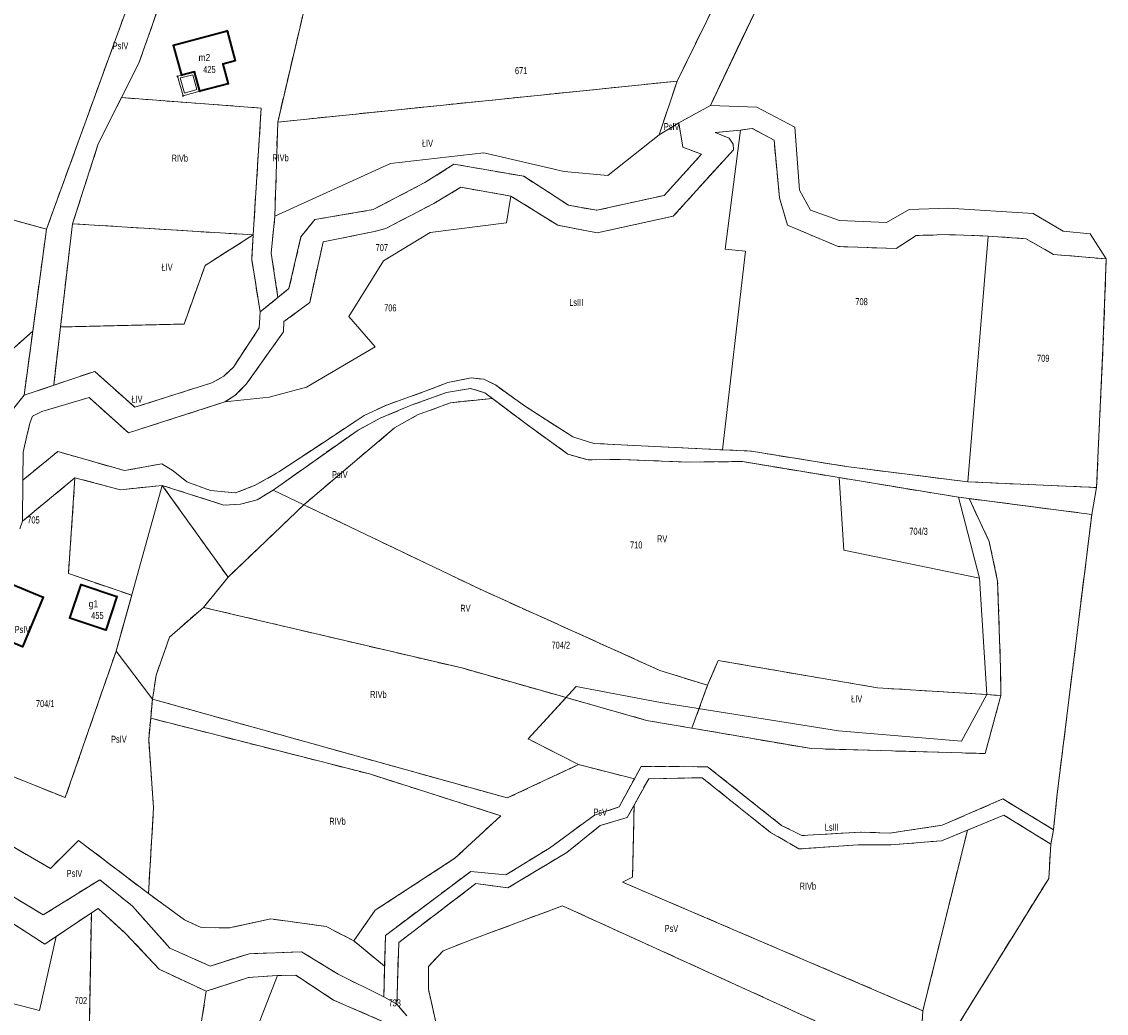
# Model space of a CAD drawing. Header units: metres. Extents: x 7496145 to 7500200, y 5498500 to 5502080.
# Tile 201 of 202: x 7499968 to 7500200, y 5501027 to 5501239. Entities that reach past the tile are written whole.
import ezdxf
from ezdxf.enums import TextEntityAlignment as Align

# ---------------------------------------------------------------- set-up
doc = ezdxf.new("R2010")
doc.units = ezdxf.units.M
doc.header["$MEASUREMENT"] = 0
for name, pattern in [('2.25_0.75', [3, 2.25, -0.75]), ('219-1000', [0]), ('egug-1000', [0])]:
    doc.linetypes.add(name, pattern=pattern)
doc.layers.get('0').update_dxf_attribs({"color": 2, "linetype": 'CONTINUOUS', "lineweight": 5})
for name, color, linetype in [('209-oznaczenie konturu klasyfikacyjnego', 7, 'CONTINUOUS'), ('211-numer działki ewidencyjnej', 7, 'CONTINUOUS'), ('217-kontur klasyfikacyjny', 7, 'CONTINUOUS'), ('218-kontur użytku gruntowego', 7, 'CONTINUOUS'), ('219-działka ewidencyjna', 7, 'CONTINUOUS'), ('312-budynek ewidencyjny', 7, 'CONTINUOUS'), ('312-oznaczenie budynku ewidencyjnego', 7, 'CONTINUOUS'), ('312-oznaczenie budynku ewidencyjnego-Atr117', 7, 'CONTINUOUS'), ('Punkt budynku', 7, 'CONTINUOUS'), ('taras', 7, 'CONTINUOUS')]:
    doc.layers.add(name, color=color, linetype=linetype)
doc.styles.get("Standard").update_dxf_attribs({"font": 'Working1250', "width": 0.75})

# ---------------------------------------------------------------- blocks, each defined once
blk = doc.blocks.new('PUNKTBUD')
at = {"color": 0}
blk.add_circle((0, 0), 0.09, dxfattribs=at)

msp = doc.modelspace()

# ---------------------------------------------------------------- linework, layer by layer
at = {"layer": '217-kontur klasyfikacyjny', "color": 3, "linetype": '2.25_0.75', "lineweight": 18, "flags": 128}
for points in [[(7500023.02, 5501217.41), (7500033.13, 5501260.42)], [(7500108.49, 5501226.17), (7500125.18, 5501260.16)], [(7499988.03, 5501234.32), (7499995.69, 5501255.22)], [(7500121.38, 5501233.06), (7500127.07, 5501244.98)], [(7499993.32, 5501230.02), (7499997.08, 5501240.73)], [(7499973.54, 5501194.48), (7499988.03, 5501234.32)], [(7499833.14, 5501233.37), (7499973.54, 5501194.48)], [(7500115.61, 5501220.97), (7500121.38, 5501233.06)], [(7499989.6, 5501222.63), (7499993.32, 5501230.02)], [(7500108.49, 5501226.17), (7500023.02, 5501217.41)], [(7500104.65, 5501214.69), (7500108.49, 5501226.17)], [(7499984.61, 5501212.72), (7499989.6, 5501222.63)], [(7500019.5, 5501220.41), (7499989.6, 5501222.63)], [(7500017.78, 5501193.25), (7500019.5, 5501220.41)], [(7500108.84, 5501217.22), (7500115.61, 5501220.97)], [(7500022.42, 5501197.25), (7500023.02, 5501217.41)], [(7500108.84, 5501217.22), (7500104.65, 5501214.69)], [(7500109.74, 5501212.01), (7500108.84, 5501217.22)], [(7500122.08, 5501215.71), (7500116.61, 5501215.15)], [(7500124.54, 5501216.05), (7500122.08, 5501215.71)], [(7500129.25, 5501213.54), (7500124.54, 5501216.05)], [(7500116.61, 5501215.15), (7500119.63, 5501213.94)], [(7500119.63, 5501213.94), (7500120.47, 5501212.65)], [(7500130.39, 5501201.2), (7500129.25, 5501213.54)], [(7499979.11, 5501195.65), (7499984.61, 5501212.72)], [(7500120.55, 5501211.5), (7500107.65, 5501197.25)], [(7500113.71, 5501210.55), (7500109.74, 5501212.01)], [(7500120.47, 5501212.65), (7500120.55, 5501211.5)], [(7500105.75, 5501201.7), (7500113.71, 5501210.55)], [(7500054.54, 5501204.47), (7500060.74, 5501208.4)], [(7500060.74, 5501208.4), (7500075.69, 5501205.8)], [(7500043.47, 5501198.68), (7500054.54, 5501204.47)], [(7500075.69, 5501205.8), (7500085.25, 5501199.61)], [(7500062.22, 5501203.45), (7500056.42, 5501200.01)], [(7500072.89, 5501201.58), (7500062.22, 5501203.45)], [(7500082.98, 5501195.33), (7500072.89, 5501201.58)], [(7500091.34, 5501198.54), (7500105.75, 5501201.7)], [(7500056.42, 5501200.01), (7500046.14, 5501194.65)], [(7500085.25, 5501199.61), (7500091.34, 5501198.54)], [(7500132.11, 5501195.36), (7500130.39, 5501201.2)], [(7500021.64, 5501189.35), (7500022.42, 5501197.25)], [(7500030.96, 5501196.53), (7500043.47, 5501198.68)], [(7500107.65, 5501197.25), (7500091.36, 5501193.71)], [(7499976.53, 5501173.57), (7499979.11, 5501195.65)], [(7500017.78, 5501193.25), (7499979.11, 5501195.65)], [(7500028, 5501192.84), (7500030.96, 5501196.53)], [(7500046.14, 5501194.65), (7500043.72, 5501194.01)], [(7500091.36, 5501193.71), (7500082.98, 5501195.33)], [(7500142.99, 5501190.77), (7500132.11, 5501195.36)], [(7499973.54, 5501194.48), (7499970.59, 5501172.64)], [(7500017.78, 5501193.25), (7500007.48, 5501186.75)], [(7500017.45, 5501188.02), (7500017.78, 5501193.25)], [(7500025.43, 5501181.78), (7500028, 5501192.84)], [(7500043.72, 5501194.01), (7500032.72, 5501191.75)], [(7500159.64, 5501193.14), (7500155.4, 5501190.35)], [(7500166.29, 5501193.33), (7500159.64, 5501193.14)], [(7500175.06, 5501193.03), (7500166.29, 5501193.33)], [(7500183.21, 5501192.45), (7500175.06, 5501193.03)], [(7500189.06, 5501189.09), (7500183.21, 5501192.45)], [(7500032.72, 5501191.75), (7500029.87, 5501178.82)], [(7500155.4, 5501190.35), (7500142.99, 5501190.77)], [(7500019.26, 5501176.77), (7500017.45, 5501188.02)], [(7500023.08, 5501179.87), (7500021.64, 5501189.35)], [(7500200.34, 5501188.12), (7500189.06, 5501189.09)], [(7500199.63, 5501168.97), (7500200.34, 5501188.12)], [(7500007.48, 5501186.75), (7500003, 5501174.19)], [(7500023.08, 5501179.87), (7500025.43, 5501181.78)], [(7500019.26, 5501176.77), (7500023.08, 5501179.87)], [(7500029.87, 5501178.82), (7500024.34, 5501174.71)], [(7500019.09, 5501173.36), (7500019.26, 5501176.77)], [(7500003, 5501174.19), (7499976.53, 5501173.57)], [(7500024.34, 5501174.71), (7500024.26, 5501172.55)], [(7499970.59, 5501172.64), (7499955.84, 5501159.56)], [(7499968.75, 5501158.96), (7499970.59, 5501172.64)], [(7499975.08, 5501161.09), (7499976.53, 5501173.57)], [(7500013.54, 5501165), (7500019.09, 5501173.36)], [(7500024.26, 5501172.55), (7500016.3, 5501161.31)], [(7500198.25, 5501139.21), (7500199.63, 5501168.97)], [(7500011.49, 5501163.03), (7500013.54, 5501165)], [(7499975.08, 5501161.09), (7499983.86, 5501164.05)], [(7499983.86, 5501164.05), (7499992.45, 5501156.38)], [(7500008.93, 5501161.61), (7500011.49, 5501163.03)], [(7500059.46, 5501161.71), (7500064.4, 5501162.66)], [(7500064.4, 5501162.66), (7500067.1, 5501162.37)], [(7500067.1, 5501162.37), (7500069.6, 5501161.17)], [(7499968.75, 5501158.96), (7499975.08, 5501161.09)], [(7499992.45, 5501156.38), (7500008.93, 5501161.61)], [(7500016.3, 5501161.31), (7500013.88, 5501158.89)], [(7500046.29, 5501156.82), (7500054.61, 5501159.84)], [(7500054.61, 5501159.84), (7500059.46, 5501161.71)], [(7500064.25, 5501160.43), (7500059.15, 5501159.53)], [(7500067.32, 5501159.51), (7500064.25, 5501160.43)], [(7500069.6, 5501161.17), (7500075.85, 5501156.68)], [(7499965.98, 5501155.45), (7499968.75, 5501158.96)], [(7499982.66, 5501158.48), (7499972.54, 5501155.46)], [(7499991.08, 5501150.89), (7499982.66, 5501158.48)], [(7500011.73, 5501157.54), (7499991.08, 5501150.89)], [(7500013.88, 5501158.89), (7500011.73, 5501157.54)], [(7500059.15, 5501159.53), (7500051.57, 5501156.81)], [(7500059.98, 5501157.36), (7500068.96, 5501158.27)], [(7500068.96, 5501158.27), (7500067.32, 5501159.51)], [(7500076.18, 5501152.81), (7500068.96, 5501158.27)], [(7499972.54, 5501155.46), (7499970.57, 5501154.46)], [(7500041.49, 5501154.63), (7500046.29, 5501156.82)], [(7500051.57, 5501156.81), (7500045.07, 5501154.1)], [(7500052.95, 5501154.75), (7500059.98, 5501157.36)], [(7500075.85, 5501156.68), (7500086.21, 5501150.04)], [(7499969.97, 5501152.98), (7499969.33, 5501150.28)], [(7499970.57, 5501154.46), (7499969.97, 5501152.98)], [(7500032.93, 5501148.95), (7500041.49, 5501154.63)], [(7500045.07, 5501154.1), (7500040.21, 5501151.52)], [(7500048.05, 5501151.99), (7500052.95, 5501154.75)], [(7500085.13, 5501146.36), (7500076.18, 5501152.81)], [(7500040.21, 5501151.52), (7500022.06, 5501138.66)], [(7500028.6, 5501135.53), (7500048.05, 5501151.99)], [(7499969.33, 5501150.28), (7499968.55, 5501146.8)], [(7500023.29, 5501142.58), (7500032.93, 5501148.95)], [(7500086.21, 5501150.04), (7500090.65, 5501148.64)], [(7500090.65, 5501148.64), (7500118.22, 5501147.28)], [(7499968.47, 5501140.79), (7499975.96, 5501146.92)], [(7499968.55, 5501146.8), (7499968.47, 5501140.79)], [(7499975.96, 5501146.92), (7499990.22, 5501142.83)], [(7500089.43, 5501145.11), (7500085.13, 5501146.36)], [(7500118.22, 5501147.28), (7500124.41, 5501146.99)], [(7500124.41, 5501146.99), (7500144.7, 5501143.7)], [(7499990.22, 5501142.83), (7499998.19, 5501144.31)], [(7499998.19, 5501144.31), (7500000.65, 5501142.78)], [(7500096.32, 5501145.24), (7500089.43, 5501145.11)], [(7500110.51, 5501144.66), (7500096.32, 5501145.24)], [(7500122.48, 5501144.77), (7500110.51, 5501144.66)], [(7500143.18, 5501141.33), (7500122.48, 5501144.77)], [(7500144.7, 5501143.7), (7500170.7, 5501140.43)], [(7499979.64, 5501141.3), (7499968.44, 5501132.02)], [(7499979.64, 5501141.3), (7499978.24, 5501120.81)], [(7499989.38, 5501138.74), (7499979.64, 5501141.3)], [(7500000.65, 5501142.78), (7500003.59, 5501140.42)], [(7500018.23, 5501139.69), (7500023.29, 5501142.58)], [(7500168.69, 5501137.14), (7500143.18, 5501141.33)], [(7499998.31, 5501139.67), (7499989.38, 5501138.74)], [(7500012.39, 5501120.02), (7499998.31, 5501139.67)], [(7500011.47, 5501135.45), (7499998.31, 5501139.67)], [(7500003.59, 5501140.42), (7500008.67, 5501138.56)], [(7500014.02, 5501138.09), (7500018.23, 5501139.69)], [(7500170.7, 5501140.43), (7500198.25, 5501139.21)], [(7500008.67, 5501138.56), (7500014.02, 5501138.09)], [(7500018.64, 5501136.55), (7500015.07, 5501135.66)], [(7500022.06, 5501138.66), (7500018.64, 5501136.55)], [(7500170.98, 5501136.84), (7500168.69, 5501137.14)], [(7500175.29, 5501127.68), (7500170.98, 5501136.84)], [(7500197.23, 5501133.47), (7500170.98, 5501136.84)], [(7500015.07, 5501135.66), (7500011.47, 5501135.45)], [(7500012.39, 5501120.02), (7500028.6, 5501135.53)], [(7500066.37, 5501117.44), (7500028.6, 5501135.53)], [(7499968.44, 5501132.02), (7499967.85, 5501130.36)], [(7500189.76, 5501073.04), (7500197.23, 5501133.47)], [(7500177.08, 5501119.2), (7500175.29, 5501127.68)], [(7499978.24, 5501120.81), (7499991.77, 5501116.15)], [(7500007.15, 5501113.55), (7500012.39, 5501120.02)], [(7500177.72, 5501100.59), (7500177.08, 5501119.2)], [(7499991.77, 5501116.15), (7499988.44, 5501104.2)], [(7500104.83, 5501100.06), (7500066.37, 5501117.44)], [(7499999.86, 5501107.22), (7500007.15, 5501113.55)], [(7500062.4, 5501100.6), (7500007.15, 5501113.55)], [(7499997.01, 5501099.05), (7499999.86, 5501107.22)], [(7499988.44, 5501104.2), (7499977.57, 5501072.87)], [(7500115.02, 5501096.9), (7500117.27, 5501102.2)], [(7500117.27, 5501102.2), (7500151.38, 5501096.36)], [(7500084.73, 5501094.28), (7500062.4, 5501100.6)], [(7500115.02, 5501096.9), (7500104.83, 5501100.06)], [(7500177.8, 5501094.69), (7500177.72, 5501100.59)], [(7499996.22, 5501093.93), (7499997.01, 5501099.05)], [(7500111.66, 5501087.73), (7500115.02, 5501096.9)], [(7500151.38, 5501096.36), (7500174.8, 5501094.92)], [(7500174.8, 5501094.92), (7500177.8, 5501094.69)], [(7499995.84, 5501089.86), (7499996.22, 5501093.93)], [(7500072.16, 5501072.79), (7499996.22, 5501093.93)], [(7500076.6, 5501085.45), (7500084.73, 5501094.28)], [(7500084.73, 5501094.28), (7500101.93, 5501089.4)], [(7500174.39, 5501082.29), (7500177.8, 5501094.69)], [(7499995.41, 5501085.28), (7499995.84, 5501089.86)], [(7500042.66, 5501077.92), (7499995.84, 5501089.86)], [(7500101.93, 5501089.4), (7500111.66, 5501087.73)], [(7500087.4, 5501079.92), (7500076.6, 5501085.45)], [(7500111.66, 5501087.73), (7500137.22, 5501083.34)], [(7499996.47, 5501070.7), (7499995.41, 5501085.28)], [(7500137.22, 5501083.34), (7500174.39, 5501082.29)], [(7499977.57, 5501072.87), (7499960.95, 5501079.51)], [(7500087.4, 5501079.92), (7500072.16, 5501072.79)], [(7500099.37, 5501076.88), (7500087.4, 5501079.92)], [(7500100.82, 5501079.54), (7500099.37, 5501076.88)], [(7500115.01, 5501079.47), (7500100.82, 5501079.54)], [(7500130.86, 5501066.9), (7500115.01, 5501079.47)], [(7500070.75, 5501068.99), (7500042.66, 5501077.92)], [(7500096.11, 5501070.9), (7500099.37, 5501076.88)], [(7500102.41, 5501076.9), (7500099.29, 5501071.28)], [(7500113.85, 5501077.13), (7500102.41, 5501076.9)], [(7500128.51, 5501065.39), (7500113.85, 5501077.13)], [(7500178.22, 5501072.57), (7500165.21, 5501066.95)], [(7500189.05, 5501066), (7500178.22, 5501072.57)], [(7500189.05, 5501066), (7500189.76, 5501073.04)], [(7499995.36, 5501052.35), (7499996.47, 5501070.7)], [(7500090.8, 5501069.1), (7500096.11, 5501070.9)], [(7500099.29, 5501071.28), (7500097.81, 5501068.61)], [(7500098.97, 5501055.86), (7500099.29, 5501071.28)], [(7499974.41, 5501057.72), (7499956.19, 5501068.23)], [(7500060.96, 5501059.88), (7500070.75, 5501068.99)], [(7500081.2, 5501062.06), (7500090.8, 5501069.1)], [(7500092.06, 5501066.89), (7500084.92, 5501061.15)], [(7500097.81, 5501068.61), (7500092.06, 5501066.89)], [(7500135.21, 5501064.76), (7500130.86, 5501066.9)], [(7500165.21, 5501066.95), (7500153.94, 5501065.26)], [(7500178.42, 5501069.08), (7500170.61, 5501065.89)], [(7500188.49, 5501062.93), (7500178.42, 5501069.08)], [(7500134.57, 5501061.89), (7500128.51, 5501065.39)], [(7500147.73, 5501065.48), (7500135.21, 5501064.76)], [(7500153.94, 5501065.26), (7500147.73, 5501065.48)], [(7500170.61, 5501065.89), (7500161.1, 5501027.27)], [(7500170.61, 5501065.89), (7500165.1, 5501063.64)], [(7500188.49, 5501062.93), (7500189.05, 5501066)], [(7499980.38, 5501063.69), (7499974.41, 5501057.72)], [(7499995.36, 5501052.35), (7499980.38, 5501063.69)], [(7500147.23, 5501062.74), (7500134.57, 5501061.89)], [(7500154.23, 5501062.74), (7500147.23, 5501062.74)], [(7500165.1, 5501063.64), (7500154.23, 5501062.74)], [(7500188.01, 5501055.57), (7500188.49, 5501062.93)], [(7500071.82, 5501056.32), (7500081.2, 5501062.06)], [(7500084.92, 5501061.15), (7500072.29, 5501053.55)], [(7499954.64, 5501058.79), (7499972.86, 5501047.77)], [(7500043.9, 5501048.79), (7500060.96, 5501059.88)], [(7499972.86, 5501047.77), (7499984.94, 5501055.3)], [(7499984.94, 5501055.3), (7499991.95, 5501049.63)], [(7500046.08, 5501043.39), (7500064.35, 5501057.09)], [(7500064.35, 5501057.09), (7500071.82, 5501056.32)], [(7500096.8, 5501054.78), (7500098.97, 5501055.86)], [(7500164.37, 5501017.39), (7500188.01, 5501055.57)], [(7499953.08, 5501054.48), (7499973.19, 5501041.53)], [(7500065.42, 5501054.48), (7500048.91, 5501041.86)], [(7500072.29, 5501053.55), (7500065.42, 5501054.48)], [(7500161.1, 5501027.27), (7500096.8, 5501054.78)], [(7500003.06, 5501046.72), (7499995.36, 5501052.35)], [(7499983.14, 5501048.2), (7499984.59, 5501049.17)], [(7499984.59, 5501049.17), (7499990.47, 5501043.82)], [(7499991.95, 5501049.63), (7499999.94, 5501040.64)], [(7500039.28, 5501042.23), (7500043.9, 5501048.79)], [(7500064.79, 5501042.57), (7500083.95, 5501049.72)], [(7500083.95, 5501049.72), (7500160.34, 5501014.94)], [(7499975.58, 5501043.12), (7499983.14, 5501048.2)], [(7499982.58, 5501016.59), (7499983.14, 5501048.2)], [(7500006.65, 5501045.06), (7500003.06, 5501046.72)], [(7500021.55, 5501046.92), (7500012.65, 5501044.99)], [(7500033.42, 5501045.27), (7500021.55, 5501046.92)], [(7499990.47, 5501043.82), (7499997.67, 5501036.13)], [(7500012.65, 5501044.99), (7500006.65, 5501045.06)], [(7500039.28, 5501042.23), (7500033.42, 5501045.27)], [(7499973.19, 5501041.53), (7499975.58, 5501043.12)], [(7500045.91, 5501036.78), (7500039.28, 5501042.23)], [(7500045.91, 5501036.78), (7500046.08, 5501043.39)], [(7500048.91, 5501041.86), (7500048.54, 5501028.69)], [(7500058.45, 5501040.11), (7500064.79, 5501042.57)], [(7499999.94, 5501040.64), (7500008.56, 5501036.83)], [(7500008.56, 5501036.83), (7500016.92, 5501039.47)], [(7500016.92, 5501039.47), (7500028.1, 5501039.87)], [(7500028.1, 5501039.87), (7500035.93, 5501035.08)], [(7500055.26, 5501036.71), (7500058.45, 5501040.11)], [(7500045.74, 5501030.23), (7500045.91, 5501036.78)], [(7500055.26, 5501031.88), (7500055.26, 5501036.71)], [(7499997.67, 5501036.13), (7500007.72, 5501031.42)], [(7500022.96, 5501034.82), (7500016.74, 5501034.36)], [(7500026.89, 5501034.85), (7500022.96, 5501034.82)], [(7500034.98, 5501029.54), (7500026.89, 5501034.85)], [(7500035.93, 5501035.08), (7500045.74, 5501030.23)], [(7500016.74, 5501034.36), (7500007.72, 5501031.42)], [(7500007.72, 5501031.42), (7500004.78, 5501012.77)], [(7500057.46, 5501022.22), (7500055.26, 5501031.88)], [(7500045.34, 5501025.05), (7500034.98, 5501029.54)], [(7500048.54, 5501028.69), (7500050.64, 5501026.16)], [(7500160.34, 5501014.94), (7500161.1, 5501027.27)]]:
    msp.add_lwpolyline(points, dxfattribs=at)
at = {"layer": '218-kontur użytku gruntowego', "color": 3, "linetype": 'egug-1000', "lineweight": 18, "flags": 128}
for points in [[(7500023.02, 5501217.41), (7500033.13, 5501260.42)], [(7500108.49, 5501226.17), (7500125.18, 5501260.16)], [(7499988.03, 5501234.32), (7499995.69, 5501255.22)], [(7500121.38, 5501233.06), (7500127.07, 5501244.98)], [(7499993.32, 5501230.02), (7499997.08, 5501240.73)], [(7499973.54, 5501194.48), (7499988.03, 5501234.32)], [(7499833.14, 5501233.37), (7499973.54, 5501194.48)], [(7500115.61, 5501220.97), (7500121.38, 5501233.06)], [(7499989.6, 5501222.63), (7499993.32, 5501230.02)], [(7500108.49, 5501226.17), (7500023.02, 5501217.41)], [(7500104.65, 5501214.69), (7500108.49, 5501226.17)], [(7499984.61, 5501212.72), (7499989.6, 5501222.63)], [(7500019.5, 5501220.41), (7499989.6, 5501222.63)], [(7500017.78, 5501193.25), (7500019.5, 5501220.41)], [(7500108.84, 5501217.22), (7500115.61, 5501220.97)], [(7500125.52, 5501220.6), (7500115.61, 5501220.97)], [(7500133.7, 5501216.3), (7500125.52, 5501220.6)], [(7500022.42, 5501197.25), (7500023.02, 5501217.41)], [(7500108.84, 5501217.22), (7500104.65, 5501214.69)], [(7500109.74, 5501212.01), (7500108.84, 5501217.22)], [(7500122.08, 5501215.71), (7500116.61, 5501215.15)], [(7500124.54, 5501216.05), (7500122.08, 5501215.71)], [(7500129.25, 5501213.54), (7500124.54, 5501216.05)], [(7500134.67, 5501202.83), (7500133.7, 5501216.3)], [(7500116.61, 5501215.15), (7500119.63, 5501213.94)], [(7500119.63, 5501213.94), (7500120.47, 5501212.65)], [(7500130.39, 5501201.2), (7500129.25, 5501213.54)], [(7499979.11, 5501195.65), (7499984.61, 5501212.72)], [(7500120.55, 5501211.5), (7500107.65, 5501197.25)], [(7500113.71, 5501210.55), (7500109.74, 5501212.01)], [(7500120.47, 5501212.65), (7500120.55, 5501211.5)], [(7500105.75, 5501201.7), (7500113.71, 5501210.55)], [(7500054.54, 5501204.47), (7500060.74, 5501208.4)], [(7500060.74, 5501208.4), (7500075.69, 5501205.8)], [(7500043.47, 5501198.68), (7500054.54, 5501204.47)], [(7500075.69, 5501205.8), (7500085.25, 5501199.61)], [(7500062.22, 5501203.45), (7500056.42, 5501200.01)], [(7500072.89, 5501201.58), (7500062.22, 5501203.45)], [(7500082.98, 5501195.33), (7500072.89, 5501201.58)], [(7500091.34, 5501198.54), (7500105.75, 5501201.7)], [(7500137.02, 5501198.56), (7500134.67, 5501202.83)], [(7500056.42, 5501200.01), (7500046.14, 5501194.65)], [(7500085.25, 5501199.61), (7500091.34, 5501198.54)], [(7500132.11, 5501195.36), (7500130.39, 5501201.2)], [(7500021.64, 5501189.35), (7500022.42, 5501197.25)], [(7500030.96, 5501196.53), (7500043.47, 5501198.68)], [(7500107.65, 5501197.25), (7500091.36, 5501193.71)], [(7500143.25, 5501196.35), (7500137.02, 5501198.56)], [(7500158.12, 5501198.71), (7500153.33, 5501195.92)], [(7500166.52, 5501199), (7500158.12, 5501198.71)], [(7500184.72, 5501197.82), (7500166.52, 5501199)], [(7500191.13, 5501194.03), (7500184.72, 5501197.82)], [(7499976.53, 5501173.57), (7499979.11, 5501195.65)], [(7500017.78, 5501193.25), (7499979.11, 5501195.65)], [(7500028, 5501192.84), (7500030.96, 5501196.53)], [(7500046.14, 5501194.65), (7500043.72, 5501194.01)], [(7500091.36, 5501193.71), (7500082.98, 5501195.33)], [(7500142.99, 5501190.77), (7500132.11, 5501195.36)], [(7500151.66, 5501195.99), (7500143.25, 5501196.35)], [(7500153.33, 5501195.92), (7500151.66, 5501195.99)], [(7499973.54, 5501194.48), (7499970.59, 5501172.64)], [(7500017.78, 5501193.25), (7500007.48, 5501186.75)], [(7500017.45, 5501188.02), (7500017.78, 5501193.25)], [(7500025.43, 5501181.78), (7500028, 5501192.84)], [(7500043.72, 5501194.01), (7500032.72, 5501191.75)], [(7500159.64, 5501193.14), (7500155.4, 5501190.35)], [(7500166.29, 5501193.33), (7500159.64, 5501193.14)], [(7500175.06, 5501193.03), (7500166.29, 5501193.33)], [(7500183.21, 5501192.45), (7500175.06, 5501193.03)], [(7500189.06, 5501189.09), (7500183.21, 5501192.45)], [(7500196.91, 5501193.48), (7500191.13, 5501194.03)], [(7500200.34, 5501188.12), (7500196.91, 5501193.48)], [(7500032.72, 5501191.75), (7500029.87, 5501178.82)], [(7500155.4, 5501190.35), (7500142.99, 5501190.77)], [(7500019.26, 5501176.77), (7500017.45, 5501188.02)], [(7500023.08, 5501179.87), (7500021.64, 5501189.35)], [(7500200.34, 5501188.12), (7500189.06, 5501189.09)], [(7500199.63, 5501168.97), (7500200.34, 5501188.12)], [(7500007.48, 5501186.75), (7500003, 5501174.19)], [(7500023.08, 5501179.87), (7500025.43, 5501181.78)], [(7500019.26, 5501176.77), (7500023.08, 5501179.87)], [(7500029.87, 5501178.82), (7500024.34, 5501174.71)], [(7500019.09, 5501173.36), (7500019.26, 5501176.77)], [(7500003, 5501174.19), (7499976.53, 5501173.57)], [(7500024.34, 5501174.71), (7500024.26, 5501172.55)], [(7499970.59, 5501172.64), (7499955.84, 5501159.56)], [(7499968.75, 5501158.96), (7499970.59, 5501172.64)], [(7499975.08, 5501161.09), (7499976.53, 5501173.57)], [(7500013.54, 5501165), (7500019.09, 5501173.36)], [(7500024.26, 5501172.55), (7500016.3, 5501161.31)], [(7500198.25, 5501139.21), (7500199.63, 5501168.97)], [(7500011.49, 5501163.03), (7500013.54, 5501165)], [(7499975.08, 5501161.09), (7499983.86, 5501164.05)], [(7499983.86, 5501164.05), (7499992.45, 5501156.38)], [(7500008.93, 5501161.61), (7500011.49, 5501163.03)], [(7500064.4, 5501162.66), (7500059.46, 5501161.71)], [(7500067.1, 5501162.37), (7500064.4, 5501162.66)], [(7500069.6, 5501161.17), (7500067.1, 5501162.37)], [(7499968.75, 5501158.96), (7499975.08, 5501161.09)], [(7499992.45, 5501156.38), (7500008.93, 5501161.61)], [(7500016.3, 5501161.31), (7500013.88, 5501158.89)], [(7500054.61, 5501159.84), (7500046.29, 5501156.82)], [(7500059.46, 5501161.71), (7500054.61, 5501159.84)], [(7500059.15, 5501159.53), (7500064.25, 5501160.43)], [(7500064.25, 5501160.43), (7500067.32, 5501159.51)], [(7500075.85, 5501156.68), (7500069.6, 5501161.17)], [(7499965.98, 5501155.45), (7499968.75, 5501158.96)], [(7499982.66, 5501158.48), (7499972.54, 5501155.46)], [(7499991.08, 5501150.89), (7499982.66, 5501158.48)], [(7500011.73, 5501157.54), (7499991.08, 5501150.89)], [(7500013.88, 5501158.89), (7500011.73, 5501157.54)], [(7500051.57, 5501156.81), (7500059.15, 5501159.53)], [(7500059.98, 5501157.36), (7500068.96, 5501158.27)], [(7500067.32, 5501159.51), (7500068.96, 5501158.27)], [(7500068.96, 5501158.27), (7500076.18, 5501152.81)], [(7499972.54, 5501155.46), (7499970.57, 5501154.46)], [(7500046.29, 5501156.82), (7500041.49, 5501154.63)], [(7500045.07, 5501154.1), (7500051.57, 5501156.81)], [(7500052.95, 5501154.75), (7500059.98, 5501157.36)], [(7500086.21, 5501150.04), (7500075.85, 5501156.68)], [(7499969.97, 5501152.98), (7499969.33, 5501150.28)], [(7499970.57, 5501154.46), (7499969.97, 5501152.98)], [(7500041.49, 5501154.63), (7500032.93, 5501148.95)], [(7500040.21, 5501151.52), (7500045.07, 5501154.1)], [(7500048.05, 5501151.99), (7500052.95, 5501154.75)], [(7500076.18, 5501152.81), (7500085.13, 5501146.36)], [(7500022.06, 5501138.66), (7500040.21, 5501151.52)], [(7500028.6, 5501135.53), (7500048.05, 5501151.99)], [(7499969.33, 5501150.28), (7499968.55, 5501146.8)], [(7500032.93, 5501148.95), (7500023.29, 5501142.58)], [(7500090.65, 5501148.64), (7500086.21, 5501150.04)], [(7500118.22, 5501147.28), (7500090.65, 5501148.64)], [(7499975.96, 5501146.92), (7499968.47, 5501140.79)], [(7499968.55, 5501146.8), (7499968.47, 5501140.79)], [(7499990.22, 5501142.83), (7499975.96, 5501146.92)], [(7500085.13, 5501146.36), (7500089.43, 5501145.11)], [(7500124.41, 5501146.99), (7500118.22, 5501147.28)], [(7500144.7, 5501143.7), (7500124.41, 5501146.99)], [(7499998.19, 5501144.31), (7499990.22, 5501142.83)], [(7500000.65, 5501142.78), (7499998.19, 5501144.31)], [(7500089.43, 5501145.11), (7500096.32, 5501145.24)], [(7500096.32, 5501145.24), (7500110.51, 5501144.66)], [(7500110.51, 5501144.66), (7500122.48, 5501144.77)], [(7500122.48, 5501144.77), (7500143.18, 5501141.33)], [(7500170.7, 5501140.43), (7500144.7, 5501143.7)], [(7499979.64, 5501141.3), (7499968.44, 5501132.02)], [(7499979.64, 5501141.3), (7499978.24, 5501120.81)], [(7499989.38, 5501138.74), (7499979.64, 5501141.3)], [(7500003.59, 5501140.42), (7500000.65, 5501142.78)], [(7500023.29, 5501142.58), (7500018.23, 5501139.69)], [(7500143.18, 5501141.33), (7500168.69, 5501137.14)], [(7499968.47, 5501140.79), (7499968.44, 5501132.02)], [(7499998.31, 5501139.67), (7499989.38, 5501138.74)], [(7500012.39, 5501120.02), (7499998.31, 5501139.67)], [(7499998.31, 5501139.67), (7500011.47, 5501135.45)], [(7500008.67, 5501138.56), (7500003.59, 5501140.42)], [(7500018.23, 5501139.69), (7500014.02, 5501138.09)], [(7500198.25, 5501139.21), (7500170.7, 5501140.43)], [(7500197.23, 5501133.47), (7500198.25, 5501139.21)], [(7500014.02, 5501138.09), (7500008.67, 5501138.56)], [(7500015.07, 5501135.66), (7500018.64, 5501136.55)], [(7500018.64, 5501136.55), (7500022.06, 5501138.66)], [(7500168.69, 5501137.14), (7500170.98, 5501136.84)], [(7500170.98, 5501136.84), (7500197.23, 5501133.47)], [(7500175.29, 5501127.68), (7500170.98, 5501136.84)], [(7500011.47, 5501135.45), (7500015.07, 5501135.66)], [(7500012.39, 5501120.02), (7500028.6, 5501135.53)], [(7500066.37, 5501117.44), (7500028.6, 5501135.53)], [(7499968.44, 5501132.02), (7499967.85, 5501130.36)], [(7500189.76, 5501073.04), (7500197.23, 5501133.47)], [(7500177.08, 5501119.2), (7500175.29, 5501127.68)], [(7499978.24, 5501120.81), (7499991.77, 5501116.15)], [(7500007.15, 5501113.55), (7500012.39, 5501120.02)], [(7500177.72, 5501100.59), (7500177.08, 5501119.2)], [(7499991.77, 5501116.15), (7499988.44, 5501104.2)], [(7500104.83, 5501100.06), (7500066.37, 5501117.44)], [(7499999.86, 5501107.22), (7500007.15, 5501113.55)], [(7500062.4, 5501100.6), (7500007.15, 5501113.55)], [(7499997.01, 5501099.05), (7499999.86, 5501107.22)], [(7499988.44, 5501104.2), (7499977.57, 5501072.87)], [(7500115.02, 5501096.9), (7500117.27, 5501102.2)], [(7500117.27, 5501102.2), (7500151.38, 5501096.36)], [(7500084.73, 5501094.28), (7500062.4, 5501100.6)], [(7500115.02, 5501096.9), (7500104.83, 5501100.06)], [(7500177.8, 5501094.69), (7500177.72, 5501100.59)], [(7499996.22, 5501093.93), (7499997.01, 5501099.05)], [(7500111.66, 5501087.73), (7500115.02, 5501096.9)], [(7500151.38, 5501096.36), (7500174.8, 5501094.92)], [(7500174.8, 5501094.92), (7500177.8, 5501094.69)], [(7499995.84, 5501089.86), (7499996.22, 5501093.93)], [(7500072.16, 5501072.79), (7499996.22, 5501093.93)], [(7500076.6, 5501085.45), (7500084.73, 5501094.28)], [(7500084.73, 5501094.28), (7500101.93, 5501089.4)], [(7500174.39, 5501082.29), (7500177.8, 5501094.69)], [(7499995.41, 5501085.28), (7499995.84, 5501089.86)], [(7500042.66, 5501077.92), (7499995.84, 5501089.86)], [(7500101.93, 5501089.4), (7500111.66, 5501087.73)], [(7500087.4, 5501079.92), (7500076.6, 5501085.45)], [(7500111.66, 5501087.73), (7500137.22, 5501083.34)], [(7499996.47, 5501070.7), (7499995.41, 5501085.28)], [(7500137.22, 5501083.34), (7500174.39, 5501082.29)], [(7499977.57, 5501072.87), (7499960.95, 5501079.51)], [(7500087.4, 5501079.92), (7500072.16, 5501072.79)], [(7500099.37, 5501076.88), (7500087.4, 5501079.92)], [(7500100.82, 5501079.54), (7500099.37, 5501076.88)], [(7500115.01, 5501079.47), (7500100.82, 5501079.54)], [(7500130.86, 5501066.9), (7500115.01, 5501079.47)], [(7500070.75, 5501068.99), (7500042.66, 5501077.92)], [(7500096.11, 5501070.9), (7500099.37, 5501076.88)], [(7500102.41, 5501076.9), (7500099.29, 5501071.28)], [(7500113.85, 5501077.13), (7500102.41, 5501076.9)], [(7500128.51, 5501065.39), (7500113.85, 5501077.13)], [(7500178.22, 5501072.57), (7500165.21, 5501066.95)], [(7500189.05, 5501066), (7500178.22, 5501072.57)], [(7500189.05, 5501066), (7500189.76, 5501073.04)], [(7499995.36, 5501052.35), (7499996.47, 5501070.7)], [(7500090.8, 5501069.1), (7500096.11, 5501070.9)], [(7500099.29, 5501071.28), (7500097.81, 5501068.61)], [(7500098.97, 5501055.86), (7500099.29, 5501071.28)], [(7499974.41, 5501057.72), (7499956.19, 5501068.23)], [(7500060.96, 5501059.88), (7500070.75, 5501068.99)], [(7500081.2, 5501062.06), (7500090.8, 5501069.1)], [(7500092.06, 5501066.89), (7500084.92, 5501061.15)], [(7500097.81, 5501068.61), (7500092.06, 5501066.89)], [(7500135.21, 5501064.76), (7500130.86, 5501066.9)], [(7500165.21, 5501066.95), (7500153.94, 5501065.26)], [(7500178.42, 5501069.08), (7500170.61, 5501065.89)], [(7500188.49, 5501062.93), (7500178.42, 5501069.08)], [(7500134.57, 5501061.89), (7500128.51, 5501065.39)], [(7500147.73, 5501065.48), (7500135.21, 5501064.76)], [(7500153.94, 5501065.26), (7500147.73, 5501065.48)], [(7500170.61, 5501065.89), (7500161.1, 5501027.27)], [(7500170.61, 5501065.89), (7500165.1, 5501063.64)], [(7500188.49, 5501062.93), (7500189.05, 5501066)], [(7499980.38, 5501063.69), (7499974.41, 5501057.72)], [(7499995.36, 5501052.35), (7499980.38, 5501063.69)], [(7500147.23, 5501062.74), (7500134.57, 5501061.89)], [(7500154.23, 5501062.74), (7500147.23, 5501062.74)], [(7500165.1, 5501063.64), (7500154.23, 5501062.74)], [(7500188.01, 5501055.57), (7500188.49, 5501062.93)], [(7500071.82, 5501056.32), (7500081.2, 5501062.06)], [(7500084.92, 5501061.15), (7500072.29, 5501053.55)], [(7499954.64, 5501058.79), (7499972.86, 5501047.77)], [(7500043.9, 5501048.79), (7500060.96, 5501059.88)], [(7499972.86, 5501047.77), (7499984.94, 5501055.3)], [(7499984.94, 5501055.3), (7499991.95, 5501049.63)], [(7500046.08, 5501043.39), (7500064.35, 5501057.09)], [(7500064.35, 5501057.09), (7500071.82, 5501056.32)], [(7500096.8, 5501054.78), (7500098.97, 5501055.86)], [(7500164.37, 5501017.39), (7500188.01, 5501055.57)], [(7499953.08, 5501054.48), (7499973.19, 5501041.53)], [(7500065.42, 5501054.48), (7500048.91, 5501041.86)], [(7500072.29, 5501053.55), (7500065.42, 5501054.48)], [(7500161.1, 5501027.27), (7500096.8, 5501054.78)], [(7500003.06, 5501046.72), (7499995.36, 5501052.35)], [(7499984.59, 5501049.17), (7499983.14, 5501048.2)], [(7499990.47, 5501043.82), (7499984.59, 5501049.17)], [(7499991.95, 5501049.63), (7499999.94, 5501040.64)], [(7500039.28, 5501042.23), (7500043.9, 5501048.79)], [(7500064.79, 5501042.57), (7500083.95, 5501049.72)], [(7500083.95, 5501049.72), (7500160.34, 5501014.94)], [(7499975.58, 5501043.12), (7499983.14, 5501048.2)], [(7499983.14, 5501048.2), (7499982.58, 5501016.59)], [(7500006.65, 5501045.06), (7500003.06, 5501046.72)], [(7500021.55, 5501046.92), (7500012.65, 5501044.99)], [(7500033.42, 5501045.27), (7500021.55, 5501046.92)], [(7499997.67, 5501036.13), (7499990.47, 5501043.82)], [(7500012.65, 5501044.99), (7500006.65, 5501045.06)], [(7500039.28, 5501042.23), (7500033.42, 5501045.27)], [(7499973.19, 5501041.53), (7499975.58, 5501043.12)], [(7500045.91, 5501036.78), (7500039.28, 5501042.23)], [(7500045.91, 5501036.78), (7500046.08, 5501043.39)], [(7500048.91, 5501041.86), (7500048.54, 5501028.69)], [(7500058.45, 5501040.11), (7500064.79, 5501042.57)], [(7499999.94, 5501040.64), (7500008.56, 5501036.83)], [(7500008.56, 5501036.83), (7500016.92, 5501039.47)], [(7500016.92, 5501039.47), (7500028.1, 5501039.87)], [(7500028.1, 5501039.87), (7500035.93, 5501035.08)], [(7500055.26, 5501036.71), (7500058.45, 5501040.11)], [(7500045.74, 5501030.23), (7500045.91, 5501036.78)], [(7500055.26, 5501031.88), (7500055.26, 5501036.71)], [(7500007.72, 5501031.42), (7499997.67, 5501036.13)], [(7500022.96, 5501034.82), (7500016.74, 5501034.36)], [(7500026.89, 5501034.85), (7500022.96, 5501034.82)], [(7500034.98, 5501029.54), (7500026.89, 5501034.85)], [(7500035.93, 5501035.08), (7500045.74, 5501030.23)], [(7500016.74, 5501034.36), (7500007.72, 5501031.42)], [(7500004.78, 5501012.77), (7500007.72, 5501031.42)], [(7500057.46, 5501022.22), (7500055.26, 5501031.88)], [(7500045.34, 5501025.05), (7500034.98, 5501029.54)], [(7500048.54, 5501028.69), (7500050.64, 5501026.16)], [(7500160.34, 5501014.94), (7500161.1, 5501027.27)]]:
    msp.add_lwpolyline(points, dxfattribs=at)
at = {"layer": '219-działka ewidencyjna', "color": 3, "linetype": '219-1000', "lineweight": 18, "flags": 128}
for points in [[(7500023.02, 5501217.41), (7500033.13, 5501260.42)], [(7500108.49, 5501226.17), (7500125.18, 5501260.16)], [(7499988.03, 5501234.32), (7499995.69, 5501255.22)], [(7500127.07, 5501244.98), (7500115.61, 5501220.97)], [(7499973.54, 5501194.48), (7499988.03, 5501234.32)], [(7500104.65, 5501214.69), (7500108.49, 5501226.17)], [(7500108.84, 5501217.22), (7500115.61, 5501220.97)], [(7500125.52, 5501220.6), (7500115.61, 5501220.97)], [(7500125.52, 5501220.6), (7500133.7, 5501216.3)], [(7500022.42, 5501197.25), (7500023.02, 5501217.41)], [(7500108.84, 5501217.22), (7500109.74, 5501212.01)], [(7500116.61, 5501215.15), (7500122.08, 5501215.71)], [(7500118.81, 5501190.21), (7500122.08, 5501215.71)], [(7500122.08, 5501215.71), (7500124.54, 5501216.05)], [(7500124.54, 5501216.05), (7500129.25, 5501213.54)], [(7500134.67, 5501202.83), (7500133.7, 5501216.3)], [(7500093.7, 5501205.95), (7500104.65, 5501214.69)], [(7500119.63, 5501213.94), (7500116.61, 5501215.15)], [(7500119.63, 5501213.94), (7500120.47, 5501212.65)], [(7500130.39, 5501201.2), (7500129.25, 5501213.54)], [(7500047.15, 5501208.55), (7500067.16, 5501210.8)], [(7500067.16, 5501210.8), (7500084.3, 5501206.83)], [(7500107.65, 5501197.25), (7500120.55, 5501211.5)], [(7500109.74, 5501212.01), (7500113.71, 5501210.55)], [(7500120.47, 5501212.65), (7500120.55, 5501211.5)], [(7500047.15, 5501208.55), (7500022.42, 5501197.25)], [(7500105.75, 5501201.7), (7500113.71, 5501210.55)], [(7500060.74, 5501208.4), (7500054.54, 5501204.47)], [(7500060.74, 5501208.4), (7500075.69, 5501205.8)], [(7500084.3, 5501206.83), (7500093.7, 5501205.95)], [(7500043.47, 5501198.68), (7500054.54, 5501204.47)], [(7500085.25, 5501199.61), (7500075.69, 5501205.8)], [(7500062.22, 5501203.45), (7500056.42, 5501200.01)], [(7500062.22, 5501203.45), (7500072.89, 5501201.58)], [(7500071.99, 5501195.86), (7500072.89, 5501201.58)], [(7500072.89, 5501201.58), (7500082.98, 5501195.33)], [(7500091.34, 5501198.54), (7500105.75, 5501201.7)], [(7500134.67, 5501202.83), (7500137.02, 5501198.56)], [(7500046.14, 5501194.65), (7500056.42, 5501200.01)], [(7500085.25, 5501199.61), (7500091.34, 5501198.54)], [(7500130.39, 5501201.2), (7500132.11, 5501195.36)], [(7500030.96, 5501196.53), (7500043.47, 5501198.68)], [(7500091.36, 5501193.71), (7500107.65, 5501197.25)], [(7500137.02, 5501198.56), (7500143.25, 5501196.35)], [(7500153.33, 5501195.92), (7500158.12, 5501198.71)], [(7500158.12, 5501198.71), (7500166.52, 5501199)], [(7500166.52, 5501199), (7500184.72, 5501197.82)], [(7500184.72, 5501197.82), (7500191.13, 5501194.03)], [(7500028, 5501192.84), (7500030.96, 5501196.53)], [(7500043.72, 5501194.01), (7500046.14, 5501194.65)], [(7500071.99, 5501195.86), (7500055.63, 5501193.79)], [(7500082.98, 5501195.33), (7500091.36, 5501193.71)], [(7500132.11, 5501195.36), (7500142.99, 5501190.77)], [(7500143.25, 5501196.35), (7500153.33, 5501195.92)], [(7499968.75, 5501158.96), (7499973.54, 5501194.48)], [(7500025.43, 5501181.78), (7500028, 5501192.84)], [(7500032.72, 5501191.75), (7500043.72, 5501194.01)], [(7500045.64, 5501187.69), (7500055.63, 5501193.79)], [(7500155.4, 5501190.35), (7500159.64, 5501193.14)], [(7500166.29, 5501193.33), (7500159.64, 5501193.14)], [(7500166.29, 5501193.33), (7500175.06, 5501193.03)], [(7500170.7, 5501140.43), (7500175.06, 5501193.03)], [(7500183.21, 5501192.45), (7500175.06, 5501193.03)], [(7500183.21, 5501192.45), (7500189.06, 5501189.09)], [(7500191.13, 5501194.03), (7500196.91, 5501193.48)], [(7500196.91, 5501193.48), (7500200.34, 5501188.12)], [(7500029.87, 5501178.82), (7500032.72, 5501191.75)], [(7500118.81, 5501190.21), (7500123.12, 5501189.8)], [(7500142.99, 5501190.77), (7500155.4, 5501190.35)], [(7500038.27, 5501175.82), (7500045.64, 5501187.69)], [(7500118.22, 5501147.28), (7500123.12, 5501189.8)], [(7500200.34, 5501188.12), (7500189.06, 5501189.09)], [(7500199.63, 5501168.97), (7500200.34, 5501188.12)], [(7500019.26, 5501176.77), (7500025.43, 5501181.78)], [(7500024.34, 5501174.71), (7500029.87, 5501178.82)], [(7500019.09, 5501173.36), (7500019.26, 5501176.77)], [(7500024.26, 5501172.55), (7500024.34, 5501174.71)], [(7500038.27, 5501175.82), (7500043.87, 5501169.3)], [(7500013.54, 5501165), (7500019.09, 5501173.36)], [(7500016.3, 5501161.31), (7500024.26, 5501172.55)], [(7500029.19, 5501160.67), (7500043.87, 5501169.3)], [(7500198.25, 5501139.21), (7500199.63, 5501168.97)], [(7500011.49, 5501163.03), (7500013.54, 5501165)], [(7499968.75, 5501158.96), (7499983.86, 5501164.05)], [(7499992.45, 5501156.38), (7499983.86, 5501164.05)], [(7500008.93, 5501161.61), (7500011.49, 5501163.03)], [(7500064.4, 5501162.66), (7500059.46, 5501161.71)], [(7500064.4, 5501162.66), (7500067.1, 5501162.37)], [(7500067.1, 5501162.37), (7500069.6, 5501161.17)], [(7499992.45, 5501156.38), (7500008.93, 5501161.61)], [(7500013.88, 5501158.89), (7500016.3, 5501161.31)], [(7500021.19, 5501158.55), (7500029.19, 5501160.67)], [(7500054.61, 5501159.84), (7500046.29, 5501156.82)], [(7500054.61, 5501159.84), (7500059.46, 5501161.71)], [(7500059.15, 5501159.53), (7500064.25, 5501160.43)], [(7500064.25, 5501160.43), (7500067.32, 5501159.51)], [(7500069.6, 5501161.17), (7500075.85, 5501156.68)], [(7499965.98, 5501155.45), (7499968.75, 5501158.96)], [(7499972.54, 5501155.46), (7499982.66, 5501158.48)], [(7499991.08, 5501150.89), (7499982.66, 5501158.48)], [(7499991.08, 5501150.89), (7500011.73, 5501157.54)], [(7500011.73, 5501157.54), (7500013.88, 5501158.89)], [(7500011.73, 5501157.54), (7500021.19, 5501158.55)], [(7500051.57, 5501156.81), (7500059.15, 5501159.53)], [(7500067.32, 5501159.51), (7500076.18, 5501152.81)], [(7499970.57, 5501154.46), (7499972.54, 5501155.46)], [(7500041.49, 5501154.63), (7500046.29, 5501156.82)], [(7500045.07, 5501154.1), (7500051.57, 5501156.81)], [(7500075.85, 5501156.68), (7500086.21, 5501150.04)], [(7499969.33, 5501150.28), (7499969.97, 5501152.98)], [(7499969.97, 5501152.98), (7499970.57, 5501154.46)], [(7500032.93, 5501148.95), (7500041.49, 5501154.63)], [(7500040.21, 5501151.52), (7500045.07, 5501154.1)], [(7500076.18, 5501152.81), (7500085.13, 5501146.36)], [(7500040.21, 5501151.52), (7500022.06, 5501138.66)], [(7499968.55, 5501146.8), (7499969.33, 5501150.28)], [(7500023.29, 5501142.58), (7500032.93, 5501148.95)], [(7500086.21, 5501150.04), (7500090.65, 5501148.64)], [(7500118.22, 5501147.28), (7500090.65, 5501148.64)], [(7499968.47, 5501140.79), (7499975.96, 5501146.92)], [(7499968.47, 5501140.79), (7499968.55, 5501146.8)], [(7499975.96, 5501146.92), (7499990.22, 5501142.83)], [(7500085.13, 5501146.36), (7500089.43, 5501145.11)], [(7500118.22, 5501147.28), (7500124.41, 5501146.99)], [(7500124.41, 5501146.99), (7500144.7, 5501143.7)], [(7499990.22, 5501142.83), (7499998.19, 5501144.31)], [(7499998.19, 5501144.31), (7500000.65, 5501142.78)], [(7500096.32, 5501145.24), (7500089.43, 5501145.11)], [(7500096.32, 5501145.24), (7500110.51, 5501144.66)], [(7500110.51, 5501144.66), (7500122.48, 5501144.77)], [(7500122.48, 5501144.77), (7500143.18, 5501141.33)], [(7500144.7, 5501143.7), (7500170.7, 5501140.43)], [(7499968.44, 5501132.02), (7499979.64, 5501141.3)], [(7499989.38, 5501138.74), (7499979.64, 5501141.3)], [(7500000.65, 5501142.78), (7500003.59, 5501140.42)], [(7500023.29, 5501142.58), (7500018.23, 5501139.69)], [(7500143.18, 5501141.33), (7500144.16, 5501125.78)], [(7500143.18, 5501141.33), (7500168.69, 5501137.14)], [(7499968.44, 5501132.02), (7499968.47, 5501140.79)], [(7499988.44, 5501104.2), (7499998.31, 5501139.67)], [(7499989.38, 5501138.74), (7499998.31, 5501139.67)], [(7499998.31, 5501139.67), (7500011.47, 5501135.45)], [(7500003.59, 5501140.42), (7500008.67, 5501138.56)], [(7500014.02, 5501138.09), (7500018.23, 5501139.69)], [(7500198.25, 5501139.21), (7500170.7, 5501140.43)], [(7500198.25, 5501139.21), (7500197.23, 5501133.47)], [(7500008.67, 5501138.56), (7500014.02, 5501138.09)], [(7500015.07, 5501135.66), (7500018.64, 5501136.55)], [(7500018.64, 5501136.55), (7500022.06, 5501138.66)], [(7500066.37, 5501117.44), (7500022.06, 5501138.66)], [(7500168.69, 5501137.14), (7500173.17, 5501119.84)], [(7500168.69, 5501137.14), (7500197.23, 5501133.47)], [(7500011.47, 5501135.45), (7500015.07, 5501135.66)], [(7499967.85, 5501130.36), (7499968.44, 5501132.02)], [(7500197.23, 5501133.47), (7500189.76, 5501073.04)], [(7500144.16, 5501125.78), (7500173.17, 5501119.84)], [(7500173.17, 5501119.84), (7500174.8, 5501094.92)], [(7500066.37, 5501117.44), (7500104.83, 5501100.06)], [(7499988.44, 5501104.2), (7499996.22, 5501093.93)], [(7500115.02, 5501096.9), (7500117.27, 5501102.2)], [(7500117.27, 5501102.2), (7500151.38, 5501096.36)], [(7500104.83, 5501100.06), (7500115.02, 5501096.9)], [(7500076.6, 5501085.45), (7500086.88, 5501096.62)], [(7500086.88, 5501096.62), (7500104.94, 5501093.21)], [(7500174.8, 5501094.92), (7500151.38, 5501096.36)], [(7500169.36, 5501084.94), (7500174.8, 5501094.92)], [(7500072.16, 5501072.79), (7499996.22, 5501093.93)], [(7500104.94, 5501093.21), (7500143.01, 5501087.18)], [(7500076.6, 5501085.45), (7500087.4, 5501079.92)], [(7500143.01, 5501087.18), (7500169.36, 5501084.94)], [(7500072.16, 5501072.79), (7500087.4, 5501079.92)], [(7500096.11, 5501070.9), (7500100.82, 5501079.54)], [(7500100.82, 5501079.54), (7500115.01, 5501079.47)], [(7500115.01, 5501079.47), (7500130.86, 5501066.9)], [(7500097.81, 5501068.61), (7500102.41, 5501076.9)], [(7500102.41, 5501076.9), (7500113.85, 5501077.13)], [(7500113.85, 5501077.13), (7500128.51, 5501065.39)], [(7500165.21, 5501066.95), (7500178.22, 5501072.57)], [(7500189.05, 5501066), (7500178.22, 5501072.57)], [(7500189.05, 5501066), (7500189.76, 5501073.04)], [(7500096.11, 5501070.9), (7500090.8, 5501069.1)], [(7500081.2, 5501062.06), (7500090.8, 5501069.1)], [(7500084.92, 5501061.15), (7500092.06, 5501066.89)], [(7500092.06, 5501066.89), (7500097.81, 5501068.61)], [(7500130.86, 5501066.9), (7500135.21, 5501064.76)], [(7500165.21, 5501066.95), (7500153.94, 5501065.26)], [(7500165.1, 5501063.64), (7500178.42, 5501069.08)], [(7500188.49, 5501062.93), (7500178.42, 5501069.08)], [(7500128.51, 5501065.39), (7500134.57, 5501061.89)], [(7500135.21, 5501064.76), (7500147.73, 5501065.48)], [(7500147.73, 5501065.48), (7500153.94, 5501065.26)], [(7500189.05, 5501066), (7500188.49, 5501062.93)], [(7500134.57, 5501061.89), (7500147.23, 5501062.74)], [(7500154.23, 5501062.74), (7500147.23, 5501062.74)], [(7500154.23, 5501062.74), (7500165.1, 5501063.64)], [(7500188.01, 5501055.57), (7500188.49, 5501062.93)], [(7500071.82, 5501056.32), (7500081.2, 5501062.06)], [(7500084.92, 5501061.15), (7500072.29, 5501053.55)], [(7499954.64, 5501058.79), (7499972.86, 5501047.77)], [(7499972.86, 5501047.77), (7499984.94, 5501055.3)], [(7499984.94, 5501055.3), (7499991.95, 5501049.63)], [(7500046.08, 5501043.39), (7500064.35, 5501057.09)], [(7500064.35, 5501057.09), (7500071.82, 5501056.32)], [(7500164.37, 5501017.39), (7500188.01, 5501055.57)], [(7499953.08, 5501054.48), (7499973.19, 5501041.53)], [(7500048.91, 5501041.86), (7500065.42, 5501054.48)], [(7500065.42, 5501054.48), (7500072.29, 5501053.55)], [(7499975.58, 5501043.12), (7499984.59, 5501049.17)], [(7499984.59, 5501049.17), (7499990.47, 5501043.82)], [(7499991.95, 5501049.63), (7499999.94, 5501040.64)], [(7499990.47, 5501043.82), (7499997.67, 5501036.13)], [(7499972.04, 5501027.34), (7499975.58, 5501043.12)], [(7499973.19, 5501041.53), (7499975.58, 5501043.12)], [(7500045.74, 5501030.23), (7500046.08, 5501043.39)], [(7500048.54, 5501028.69), (7500048.91, 5501041.86)], [(7499999.94, 5501040.64), (7500008.56, 5501036.83)], [(7500016.92, 5501039.47), (7500008.56, 5501036.83)], [(7500016.92, 5501039.47), (7500028.1, 5501039.87)], [(7500028.1, 5501039.87), (7500035.93, 5501035.08)], [(7499972.04, 5501027.34), (7499936.45, 5501036.54)], [(7499997.67, 5501036.13), (7500007.72, 5501031.42)], [(7500013.81, 5501011.22), (7500022.96, 5501034.82)], [(7500016.74, 5501034.36), (7500022.96, 5501034.82)], [(7500026.89, 5501034.85), (7500022.96, 5501034.82)], [(7500026.89, 5501034.85), (7500034.98, 5501029.54)], [(7500045.74, 5501030.23), (7500035.93, 5501035.08)], [(7500007.72, 5501031.42), (7500016.74, 5501034.36)], [(7500045.74, 5501030.23), (7500048.54, 5501028.69)], [(7500034.98, 5501029.54), (7500045.34, 5501025.05)], [(7500048.54, 5501028.69), (7500050.64, 5501026.16)]]:
    msp.add_lwpolyline(points, dxfattribs=at)
at = {"layer": '312-budynek ewidencyjny', "color": 7, "linetype": 'Continuous', "lineweight": 35, "flags": 128}
for points in [[(7500000.71, 5501233.86), (7500012.23, 5501236.95)], [(7500012.23, 5501236.95), (7500013.95, 5501230.54)], [(7500002.47, 5501227.42), (7500000.71, 5501233.86)], [(7500013.95, 5501230.54), (7500011.31, 5501229.83)], [(7500011.31, 5501229.83), (7500012.45, 5501225.59)], [(7500005.2, 5501228.17), (7500002.47, 5501227.42)], [(7500006.34, 5501224), (7500005.2, 5501228.17)], [(7500012.45, 5501225.59), (7500006.34, 5501224)], [(7499962.27, 5501120.11), (7499972.81, 5501115.78)], [(7499978.53, 5501111.25), (7499980.94, 5501118.48)], [(7499980.94, 5501118.48), (7499988.63, 5501115.92)], [(7499972.81, 5501115.78), (7499968.4, 5501105.12)], [(7499988.63, 5501115.92), (7499986.23, 5501108.7)], [(7499986.23, 5501108.7), (7499978.53, 5501111.25)], [(7499968.4, 5501105.12), (7499962.6, 5501107.54)]]:
    msp.add_lwpolyline(points, dxfattribs=at)
at = {"layer": 'taras', "color": 0, "lineweight": 18}
for p, q in [((7500001.55, 5501227.2), (7500002.47, 5501227.42)), ((7500002.76, 5501223.01), (7500001.55, 5501227.2)), ((7500002.47, 5501227.42), (7500005.2, 5501228.17)), ((7500002.59, 5501226.94), (7500004.85, 5501227.55)), ((7500004.85, 5501227.55), (7500005.73, 5501224.35)), ((7500005.2, 5501228.17), (7500006.34, 5501224)), ((7500002.18, 5501226.84), (7500002.59, 5501226.94)), ((7500003.1, 5501223.62), (7500002.18, 5501226.84)), ((7500006.34, 5501224), (7500002.76, 5501223.01)), ((7500005.73, 5501224.35), (7500003.1, 5501223.62))]:
    msp.add_line(p, q, dxfattribs=at)

# ---------------------------------------------------------------- block references
at = {"layer": 'Punkt budynku', "color": 5, "linetype": 'Continuous', "lineweight": 13}
for p in [(7500012.23, 5501236.95), (7500000.71, 5501233.86), (7500011.31, 5501229.83), (7500013.95, 5501230.54), (7500001.55, 5501227.2), (7500002.47, 5501227.42), (7500005.2, 5501228.17), (7500012.45, 5501225.59), (7500002.76, 5501223.01), (7500006.34, 5501224), (7499980.94, 5501118.48), (7499972.81, 5501115.78), (7499988.63, 5501115.92), (7499978.53, 5501111.25), (7499986.23, 5501108.7), (7499968.4, 5501105.12)]:
    msp.add_blockref('PUNKTBUD', p, dxfattribs=at)

# ---------------------------------------------------------------- texts
at = {"layer": '209-oznaczenie konturu klasyfikacyjnego', "color": 3, "linetype": 'Continuous', "lineweight": 18, "width": 0.79}
for s, p in [('PsIV', (7499987.71, 5501232.98)), ('PsIV', (7500105.65, 5501215.69)), ('ŁIV', (7500053.89, 5501212.12)), ('RIVb', (7500000.31, 5501208.94)), ('RIVb', (7500021.85, 5501209.02)), ('ŁIV', (7499998.16, 5501185.61)), ('LsIII', (7500085.41, 5501178.07)), ('ŁIV', (7499991.71, 5501157.38)), ('PsIV', (7500034.64, 5501141.23)), ('RV', (7500104.2, 5501127.48)), ('RV', (7500062.09, 5501112.63)), ('PsIV', (7499966.73, 5501108.09)), ('RIVb', (7500042.81, 5501094.17)), ('ŁIV', (7500145.73, 5501093.25)), ('PsIV', (7499987.36, 5501084.6)), ('PsV', (7500090.59, 5501069.03)), ('RIVb', (7500034.06, 5501067.05)), ('LsIII', (7500140.1, 5501065.76)), ('PsIV', (7499977.85, 5501055.9)), ('RIVb', (7500134.71, 5501053.2)), ('PsV', (7500105.82, 5501044.11))]:
    msp.add_text(s, height=1.5, dxfattribs=at).set_placement(p)
at = {"layer": '211-numer działki ewidencyjnej', "color": 3, "linetype": 'Continuous', "lineweight": 18, "width": 0.79}
for s, p in [('671', (7500073.8, 5501229.16)), ('705', (7499969.44, 5501133.02)), ('704/3', (7500158.18, 5501130.59)), ('710', (7500098.43, 5501127.68)), ('704/2', (7500081.62, 5501106.23)), ('704/1', (7499971.29, 5501093.73)), ('702', (7499979.58, 5501030.2)), ('733', (7500046.74, 5501029.69))]:
    msp.add_text(s, height=1.5, dxfattribs=at).set_placement(p, align=Align.TOP_LEFT)
for s, p in [('707', (7500043.98, 5501189.79)), ('706', (7500045.8, 5501176.9)), ('708', (7500146.64, 5501178.24)), ('709', (7500185.52, 5501166.12))]:
    msp.add_text(s, height=1.5, dxfattribs=at).set_placement(p)
at = {"layer": '312-oznaczenie budynku ewidencyjnego', "color": 7, "linetype": 'Continuous', "lineweight": 18, "width": 0.79}
for s, p in [('425', (7500007.09, 5501229.42)), ('455', (7499983.12, 5501112.6))]:
    msp.add_text(s, height=1.5, dxfattribs=at).set_placement(p, align=Align.TOP_LEFT)
at = {"layer": '312-oznaczenie budynku ewidencyjnego-Atr117', "color": 7, "width": 0.9}
for s, p in [('m2', (7500007.33, 5501230.48)), ('g1', (7499983.58, 5501113.59))]:
    msp.add_text(s, height=1.5, dxfattribs=at).set_placement(p, align=Align.CENTER)

doc.saveas('drawing.dxf')
